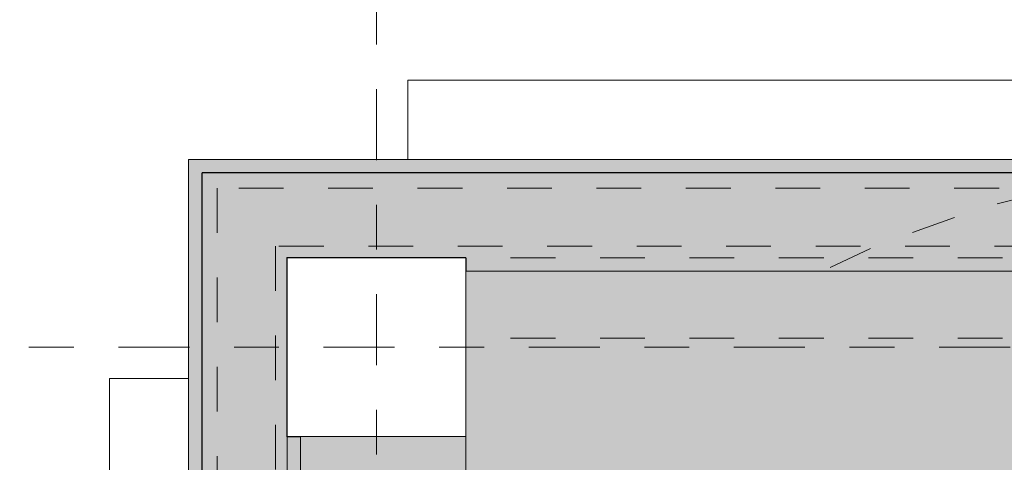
# Model space of a CAD drawing. Header units: metres. Extents: x -180 to 4, y -50 to 6.
# Tile 54 of 256: x -176.219 to -174.017, y -0.705 to 0.285. Entities that reach past the tile are written whole.
import ezdxf

# ---------------------------------------------------------------- set-up
doc = ezdxf.new("R2010")
doc.units = ezdxf.units.M
doc.header["$LTSCALE"] = 0.05
doc.header["$PDMODE"] = 1
doc.header["$PDSIZE"] = -2
for name, pattern in [('Linienart-1', [2.116328, 1.058164, -1.058164]), ('Linienart-20', [2.116531, 1.058062, -1.058469]), ('Linienart-53', [5.291531, 3.175, -1.058062, 0.352704, -0.705764]), ('VW-01 Strichlinie kurz', [1.999894, 0.999947, -0.999947])]:
    doc.linetypes.add(name, pattern=pattern)
doc.layers.get('0').update_dxf_attribs({"lineweight": 25})
for name, color, linetype, lineweight, true_color in [('30 -33 Aussenwände- 3 Aussenstützen', 7, 'Continuous', 50, 0x0000dd), ('30 -33 Aussenwände- 7 Fassade_ Elemente', 7, 'Continuous', 9, 0x00aacc), ('30 -35 Decken- 1 Konstruktion-Träger- Stahlbeton', 7, 'Continuous', 13, 0x33aa00), ('30 -36 Dächer- 1 Konstruktion', 7, 'Continuous', 35, 0x6666cc), ('30 -36 Dächer- 3 Dachbeläge', 7, 'Continuous', 15, 0x9999ff), ('70 -72 Beschriftung- 1 Beschriftung allgemein', 7, 'Continuous', 9, 0xff6633), ('70 -76 Bemaßung- 2 Allgemein', 7, 'Continuous', 5, 0x6666cc)]:
    doc.layers.add(name, color=color, linetype=linetype, lineweight=lineweight, true_color=true_color)
for name, color, linetype, lineweight in [('30 -36 Dächer- 9 Sonstiges zur KG360', 7, 'VW-01 Strichlinie kurz', 9), ('60- 61 allgemeine Ausstattung- 4 Terrassen', 7, 'Continuous', 9), ('70 -71 Achsen- 1 Gebäudeachsen', 7, 'Linienart-53', 18), ('Keine', 7, 'Continuous', 9)]:
    doc.layers.add(name, color=color, linetype=linetype, lineweight=lineweight)
doc.styles.add('Arial', font='arial.ttf')
doc.dimstyles.new('k+k 1_50', dxfattribs={"dimtxt": 0.100689, "dimasz": 0.05302, "dimexe": 0.05, "dimexo": 0.15, "dimgap": 0.01, "dimtad": 1, "dimdec": 3, "dimtxsty": 'Arial', "dimblk": 'VW_SLASH', "dimblk1": 'VW_SLASH', "dimblk2": 'VW_SLASH', "dimcen": 0, "dimdle": 0.05, "dimadec": 3, "dimazin": 0, "dimtfac": 0.75, "dimtdec": 3, "dimtix": 1, "dimtmove": 0, "dimatfit": 0, "dimldrblk": 'VW_SLASH-1', "dimfxl": 0.125, "dimfxlon": 1, "dimfrac": 2, "dimtolj": 1, "dimarcsym": 0})

# ---------------------------------------------------------------- blocks, each defined once
blk = doc.blocks.new('Gruppe-1048')
at = {"color": 255, "linetype": 'Continuous', "lineweight": 5, "transparency": 33554687}
blk.add_wipeout([(-175.811, -0.057), (-159.831, -0.057), (-159.831, -8.697), (-175.811, -8.697)], dxfattribs=at).dxf.layer = '30 -36 Dächer- 1 Konstruktion'
at = {"layer": '30 -36 Dächer- 1 Konstruktion', "color": 7, "linetype": 'Continuous', "lineweight": 5, "transparency": 33554687, "flags": 128}
blk.add_lwpolyline([(-175.811, -0.057), (-159.831, -0.057), (-159.831, -8.697), (-175.811, -8.697)], close=True, dxfattribs=at)
at = {"color": 255, "linetype": 'Continuous', "lineweight": 5, "transparency": 33554687}
blk.add_wipeout([(-175.811, -0.057), (-159.831, -0.057), (-159.831, -8.697), (-175.811, -8.697)], dxfattribs=at).dxf.layer = '30 -36 Dächer- 1 Konstruktion'
at = {"layer": '30 -36 Dächer- 1 Konstruktion', "color": 7, "linetype": 'Continuous', "lineweight": 5, "transparency": 33554687, "flags": 128}
blk.add_lwpolyline([(-175.811, -0.057), (-159.831, -0.057), (-159.831, -8.697), (-175.811, -8.697)], close=True, dxfattribs=at)
at = {"color": 255, "linetype": 'Continuous', "lineweight": 5, "transparency": 33554687}
blk.add_wipeout([(-175.811, -0.057), (-159.831, -0.057), (-159.831, -8.697), (-175.811, -8.697)], dxfattribs=at).dxf.layer = '30 -36 Dächer- 1 Konstruktion'
at = {"layer": '30 -36 Dächer- 1 Konstruktion', "color": 7, "linetype": 'Continuous', "lineweight": 5, "transparency": 33554687, "flags": 128}
blk.add_lwpolyline([(-175.811, -0.057), (-159.831, -0.057), (-159.831, -8.697), (-175.811, -8.697)], close=True, dxfattribs=at)
at = {"color": 255, "linetype": 'Continuous', "lineweight": 5, "transparency": 33554687}
blk.add_wipeout([(-175.811, -0.057), (-159.831, -0.057), (-159.831, -8.697), (-175.811, -8.697)], dxfattribs=at).dxf.layer = '30 -36 Dächer- 1 Konstruktion'
at = {"layer": '30 -36 Dächer- 1 Konstruktion', "color": 7, "linetype": 'Continuous', "lineweight": 5, "transparency": 33554687, "flags": 128}
blk.add_lwpolyline([(-175.811, -0.057), (-159.831, -0.057), (-159.831, -8.697), (-175.811, -8.697)], close=True, dxfattribs=at)
at = {"color": 255, "linetype": 'Continuous', "lineweight": 5, "transparency": 33554687}
blk.add_wipeout([(-175.811, -0.057), (-159.831, -0.057), (-159.831, -8.697), (-175.811, -8.697)], dxfattribs=at).dxf.layer = '30 -36 Dächer- 1 Konstruktion'
at = {"layer": '30 -36 Dächer- 1 Konstruktion', "color": 7, "linetype": 'Continuous', "lineweight": 5, "transparency": 33554687, "flags": 128}
blk.add_lwpolyline([(-175.811, -0.057), (-159.831, -0.057), (-159.831, -8.697), (-175.811, -8.697)], close=True, dxfattribs=at)
blk = doc.blocks.new('Gruppe-4161')
at = {"layer": '30 -33 Aussenwände- 3 Aussenstützen', "linetype": 'Continuous', "lineweight": 9, "transparency": 33554687}
for p, q in [((-175.421, -0.397), (-175.421, -0.497)), ((-175.471, -0.447), (-175.371, -0.447))]:
    blk.add_line(p, q, dxfattribs=at)
blk = doc.blocks.new('Gruppe-4162')
at = {"color": 255, "lineweight": 35, "transparency": 33554687}
blk.add_wipeout([(-175.221, -0.247), (-175.621, -0.247), (-175.621, -0.647), (-175.221, -0.647)], dxfattribs=at).dxf.layer = '30 -33 Aussenwände- 3 Aussenstützen'
at = {"layer": '30 -33 Aussenwände- 3 Aussenstützen', "lineweight": 35, "transparency": 33554687, "flags": 128}
blk.add_lwpolyline([(-175.221, -0.247), (-175.621, -0.247), (-175.621, -0.647), (-175.221, -0.647)], close=True, dxfattribs=at)
at = {"layer": '30 -33 Aussenwände- 3 Aussenstützen', "transparency": 33554687}
blk.add_blockref('Gruppe-4161', (0, 0), dxfattribs=at)
blk = doc.blocks.new('Gruppe-4163')
at = {"layer": '30 -33 Aussenwände- 3 Aussenstützen', "color": 7}
blk.add_blockref('Gruppe-4162', (0, 0), dxfattribs=at)
at = {"layer": '30 -33 Aussenwände- 3 Aussenstützen', "color": 0, "flags": 1}
for tag in ['IFC_UUID', 'instanceID']:
    blk.add_attdef(tag, (-175.621, -0.647), '', height=0.00018, dxfattribs=at)
blk = doc.blocks.new('Gruppe-4410')
at = {"layer": '30 -35 Decken- 1 Konstruktion-Träger- Stahlbeton', "color": 7, "linetype": 'Linienart-20', "lineweight": 13, "transparency": 33554687}
for p, q in [((-168.021, -0.247), (-175.221, -0.247)), ((-168.021, -0.427), (-175.221, -0.427))]:
    blk.add_line(p, q, dxfattribs=at)
at = {"layer": '30 -35 Decken- 1 Konstruktion-Träger- Stahlbeton', "color": 7, "linetype": 'Continuous', "lineweight": 35, "transparency": 33554687, "flags": 128}
blk.add_lwpolyline([(-175.221, -0.427), (-175.221, -0.247)], dxfattribs=at)
at = {"layer": '30 -35 Decken- 1 Konstruktion-Träger- Stahlbeton', "color": 0, "flags": 1}
for tag in ['IFC_UUID', 'instanceID']:
    blk.add_attdef(tag, (-175.221, -0.427), '', height=0.00018, dxfattribs=at)
blk = doc.blocks.new('Gruppe-4421')
at = {"layer": '30 -35 Decken- 1 Konstruktion-Träger- Stahlbeton', "color": 7, "linetype": 'Linienart-20', "lineweight": 13, "transparency": 33554687}
for p, q in [((-175.621, -0.647), (-175.621, -11.497)), ((-175.221, -0.647), (-175.221, -11.497))]:
    blk.add_line(p, q, dxfattribs=at)
at = {"layer": '30 -35 Decken- 1 Konstruktion-Träger- Stahlbeton', "color": 7, "linetype": 'Continuous', "lineweight": 35, "transparency": 33554687, "flags": 128}
blk.add_lwpolyline([(-175.221, -0.647), (-175.621, -0.647)], dxfattribs=at)
at = {"layer": '30 -35 Decken- 1 Konstruktion-Träger- Stahlbeton', "color": 0, "flags": 1}
for tag in ['IFC_UUID', 'instanceID']:
    blk.add_attdef(tag, (-175.621, -11.497), '', height=0.00018, dxfattribs=at)
blk = doc.blocks.new('_03-OG3_Tragwerk (2D)')
at = {"layer": '30 -36 Dächer- 1 Konstruktion', "flags": 128}
blk.add_lwpolyline([(-175.811, -0.057), (-159.831, -0.057), (-159.831, -8.697), (-175.811, -8.697)], close=True, dxfattribs=at)
at = {"layer": '30 -36 Dächer- 1 Konstruktion', "color": 7, "linetype": 'Continuous', "lineweight": 25, "transparency": 33554687}
for points in [[(-175.811, -0.057), (-175.811, -0.057), (-159.831, -0.057), (-159.831, -0.057), (-175.811, -0.057)], [(-175.811, -8.697), (-175.811, -8.697), (-175.811, -0.057), (-175.811, -0.057), (-175.811, -8.697)], [(-159.831, -8.697), (-159.831, -0.057), (-175.811, -0.057), (-175.811, -8.697), (-159.831, -8.697)], [(-175.811, -8.697), (-175.811, -0.057), (-159.831, -0.057), (-159.831, -8.697), (-175.811, -8.697)]]:
    blk.add_lwpolyline(points, dxfattribs=at)
at = {"layer": '30 -36 Dächer- 1 Konstruktion', "color": 7, "linetype": 'Continuous', "lineweight": 5, "transparency": 33554687}
for points in [[(-175.811, -0.057), (-175.811, -0.057), (-159.831, -0.057), (-159.831, -0.057), (-175.811, -0.057)], [(-175.811, -8.697), (-175.811, -8.697), (-175.811, -0.057), (-175.811, -0.057), (-175.811, -8.697)], [(-159.831, -8.697), (-159.831, -0.057), (-175.811, -0.057), (-175.811, -8.697), (-159.831, -8.697)], [(-175.811, -8.697), (-175.811, -0.057), (-159.831, -0.057), (-159.831, -8.697), (-175.811, -8.697)], [(-175.811, -0.057), (-175.811, -0.057), (-159.831, -0.057), (-159.831, -0.057), (-175.811, -0.057)], [(-175.811, -8.697), (-175.811, -8.697), (-175.811, -0.057), (-175.811, -0.057), (-175.811, -8.697)], [(-159.831, -8.697), (-159.831, -0.057), (-175.811, -0.057), (-175.811, -8.697), (-159.831, -8.697)], [(-175.811, -8.697), (-175.811, -0.057), (-159.831, -0.057), (-159.831, -8.697), (-175.811, -8.697)], [(-175.811, -0.057), (-175.811, -0.057), (-159.831, -0.057), (-159.831, -0.057), (-175.811, -0.057)], [(-175.811, -8.697), (-175.811, -8.697), (-175.811, -0.057), (-175.811, -0.057), (-175.811, -8.697)], [(-159.831, -8.697), (-159.831, -0.057), (-175.811, -0.057), (-175.811, -8.697), (-159.831, -8.697)], [(-175.811, -8.697), (-175.811, -0.057), (-159.831, -0.057), (-159.831, -8.697), (-175.811, -8.697)]]:
    blk.add_lwpolyline(points, dxfattribs=at)
at = {"layer": '30 -36 Dächer- 1 Konstruktion', "color": 7, "linetype": 'Continuous', "lineweight": 13, "transparency": 33554687}
for points in [[(-175.811, -0.057), (-175.811, -0.057), (-159.831, -0.057), (-159.831, -0.057), (-175.811, -0.057)], [(-175.811, -8.697), (-175.811, -8.697), (-175.811, -0.057), (-175.811, -0.057), (-175.811, -8.697)], [(-159.831, -8.697), (-159.831, -0.057), (-175.811, -0.057), (-175.811, -8.697), (-159.831, -8.697)], [(-175.811, -8.697), (-175.811, -0.057), (-159.831, -0.057), (-159.831, -8.697), (-175.811, -8.697)]]:
    blk.add_lwpolyline(points, dxfattribs=at)
at = {"layer": '30 -35 Decken- 1 Konstruktion-Träger- Stahlbeton', "color": 7}
blk.add_blockref('Gruppe-1048', (0, 0), dxfattribs=at)
at = {"layer": '30 -33 Aussenwände- 3 Aussenstützen'}
blk.add_blockref('Gruppe-4163', (0, 0), dxfattribs=at)
at = {"layer": '30 -35 Decken- 1 Konstruktion-Träger- Stahlbeton'}
for name in ['Gruppe-4410', 'Gruppe-4421']:
    blk.add_blockref(name, (0, 0), dxfattribs=at)
blk = doc.blocks.new('Gruppe-8880')
at = {"layer": '30 -36 Dächer- 9 Sonstiges zur KG360', "color": 9, "lineweight": 5, "true_color": 0xbababa, "flags": 128}
blk.add_lwpolyline([(-173.341, -0.027), (-173.096, -0.0391), (-172.8533, -0.0751), (-172.6153, -0.1347), (-172.3843, -0.2173), (-172.1625, -0.3222), (-171.9521, -0.4484), (-171.755, -0.5945), (-171.5732, -0.7593), (-171.4085, -0.9411), (-171.2623, -1.1381), (-171.1362, -1.3486), (-171.0313, -1.5703), (-170.9486, -1.8013), (-170.889, -2.0393), (-170.853, -2.282), (-170.841, -2.527), (-170.853, -2.7721), (-170.889, -3.0148), (-170.9486, -3.2528), (-171.0313, -3.4838), (-171.1362, -3.7055), (-171.2623, -3.916), (-171.4085, -4.113), (-171.5732, -4.2948), (-171.755, -4.4596), (-171.9521, -4.6057), (-172.1625, -4.7318), (-172.3843, -4.8367), (-172.6153, -4.9194), (-172.8533, -4.979), (-173.096, -5.015), (-173.341, -5.027), (-173.586, -5.015), (-173.8287, -4.979), (-174.0667, -4.9194), (-174.2977, -4.8367), (-174.5195, -4.7318), (-174.7299, -4.6057), (-174.927, -4.4596), (-175.1088, -4.2948), (-175.2735, -4.113), (-175.4197, -3.916), (-175.5458, -3.7055), (-175.6507, -3.4838), (-175.7334, -3.2528), (-175.793, -3.0148), (-175.829, -2.7721), (-175.841, -2.527), (-175.829, -2.282), (-175.793, -2.0393), (-175.7334, -1.8013), (-175.6507, -1.5703), (-175.5458, -1.3486), (-175.4197, -1.1381), (-175.2735, -0.9411), (-175.1088, -0.7593), (-174.927, -0.5945), (-174.7299, -0.4484), (-174.5195, -0.3222), (-174.2977, -0.2173), (-174.0667, -0.1347), (-173.8287, -0.0751), (-173.586, -0.0391)], close=True, dxfattribs=at)
blk = doc.blocks.new('Gruppe-8923')
at = {"color": 255}
for points in [[(-175.351, 0.15), (-167.891, 0.15), (-167.891, -0.027), (-175.351, -0.027)], [(-176.018, -0.517), (-175.841, -0.517), (-175.841, -8.627), (-176.018, -8.627)]]:
    blk.add_wipeout(points, dxfattribs=at).dxf.layer = '30 -33 Aussenwände- 7 Fassade_ Elemente'
at = {"layer": '30 -33 Aussenwände- 7 Fassade_ Elemente', "flags": 128}
for points in [[(-175.351, 0.15), (-167.891, 0.15), (-167.891, -0.027), (-175.351, -0.027)], [(-176.018, -0.517), (-175.841, -0.517), (-175.841, -8.627), (-176.018, -8.627)]]:
    blk.add_lwpolyline(points, close=True, dxfattribs=at)
at = {"layer": 'Keine', "color": 7}
blk.add_blockref('Gruppe-8880', (0, 0), dxfattribs=at)
at = {"color": 255, "lineweight": 9}
blk.add_wipeout([(-167.8062, -0.277), (-167.8062, -0.732), (-175.136, -0.732), (-175.136, -11.412), (-167.8062, -11.412), (-167.8062, -11.867), (-175.591, -11.867), (-175.591, -0.277)], dxfattribs=at).dxf.layer = '30 -36 Dächer- 3 Dachbeläge'
at = {"layer": '30 -36 Dächer- 3 Dachbeläge', "linetype": 'Continuous', "lineweight": 0, "transparency": 33554687}
h = blk.add_hatch(color=254, dxfattribs=at)
h.paths.add_polyline_path([(-175.841, -12.117), (-159.801, -12.117), (-159.801, -0.027), (-175.841, -0.027)])
h.paths.add_polyline_path([(-160.051, -0.277), (-160.051, -11.867), (-175.591, -11.867), (-175.591, -0.277)])
at = {"layer": '30 -36 Dächer- 3 Dachbeläge', "linetype": 'Continuous', "lineweight": 9}
h = blk.add_hatch(dxfattribs=at)
h.set_pattern_fill('{914A209A-ED12-11EE-87B6-5CE', style=0, pattern_type=2)
h.set_pattern_definition([(-22, (-159.863306, -7.597042), (-0.018555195, 0.04226461), [0.000625, -0.061875]), (14, (-159.855057, -7.619718), (-0.03711039, -0.027832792), [0.000625, -0.030625]), (-3.77456, (-159.91382, -7.63415), (-0.01958604, 0.06597403), [0.00028186, -0.09367194]), (-68, (-159.74373, -7.57024), (0.1926424, 0.04408), [0.0002813, -0.0934688]), (96, (-159.87774, -7.661983), (-0.03610527, -0.06319548), [0.0005625, -0.0931875]), (132, (-159.849908, -7.63828), (0.04020292, 0.004123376), [0.0003125, -0.0621875]), (-17, (-159.88186, -7.62178), (0.0930531, 0.02892868), [0.000625, -0.061875]), (-145, (-159.876705, -7.616625), (0.06266964, -0.04009224), [0.000625, -0.061875]), (-137, (-159.89114, -7.613533), (0.0494443, -0.02123569), [0.000625, -0.061875])])
h.paths.add_polyline_path([(-160.051, -0.277), (-175.591, -0.277), (-175.591, -11.867), (-160.051, -11.867)])
h.paths.add_polyline_path([(-175.136, -0.732), (-160.506, -0.732), (-160.506, -11.412), (-175.136, -11.412)])
at = {"layer": '30 -33 Aussenwände- 7 Fassade_ Elemente', "linetype": 'Linienart-1', "flags": 128}
blk.add_lwpolyline([(-175.811, -0.057), (-159.831, -0.057), (-159.831, -12.087), (-175.811, -12.087)], close=True, dxfattribs=at)
at = {"layer": '30 -36 Dächer- 3 Dachbeläge', "flags": 128}
for points in [[(-175.841, -12.117), (-159.801, -12.117), (-159.801, -0.027), (-175.841, -0.027)], [(-160.051, -0.277), (-160.051, -11.867), (-175.591, -11.867), (-175.591, -0.277)]]:
    blk.add_lwpolyline(points, close=True, dxfattribs=at)
at = {"layer": '30 -36 Dächer- 3 Dachbeläge', "lineweight": 9, "flags": 128}
blk.add_lwpolyline([(-160.051, -0.277), (-175.591, -0.277), (-175.591, -11.867), (-160.051, -11.867)], close=True, dxfattribs=at)
blk = doc.blocks.new('_OG3_2D (2D)')
at = {"layer": '30 -33 Aussenwände- 7 Fassade_ Elemente', "flags": 128}
blk.add_lwpolyline([(-175.81099996, -0.05704198), (-159.83099996, -0.05704198), (-159.83099996, -12.08704198), (-175.81099996, -12.08704198)], close=True, dxfattribs=at)
at = {"layer": '70 -72 Beschriftung- 1 Beschriftung allgemein', "color": 7}
blk.add_blockref('Gruppe-8923', (0, 0), dxfattribs=at)
blk = doc.blocks.new('VW_SLASH')
at = {"color": 0, "linetype": 'ByBlock', "lineweight": -2, "transparency": 16777216}
blk.add_line((0.943, 0), (-1, 0), dxfattribs=at)
at = {"color": 0, "lineweight": 20, "transparency": 16777216, "flags": 128}
blk.add_lwpolyline([(0.5, 0.5), (-0.5, -0.5)], dxfattribs=at)
blk = doc.blocks.new('*D11002')
at = {"layer": '70 -76 Bemaßung- 2 Allgemein', "color": 0, "lineweight": -2}
for p, q in [((-175.421, 2.55), (-175.421, 2.45)), ((-176.018, 2.275), (-176.018, 2.45)), ((-175.474, 2.4), (-175.965, 2.4))]:
    blk.add_line(p, q, dxfattribs=at)
at = {"layer": 'Defpoints', "color": 0}
for p in [(-176.018, 2.4), (-175.421, 2.4), (-176.018, -0.497)]:
    blk.add_point(p, dxfattribs=at)
at = {"layer": '70 -76 Bemaßung- 2 Allgemein', "color": 0, "lineweight": -2, "xscale": 0.05302001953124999, "yscale": 0.05302001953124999, "zscale": 0.05302001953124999, "rotation": 180}
blk.add_blockref('VW_SLASH', (-176.018, 2.4), dxfattribs=at)
at = {"layer": '70 -76 Bemaßung- 2 Allgemein', "color": 0, "lineweight": -2, "xscale": 0.05302001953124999, "yscale": 0.05302001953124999, "zscale": 0.05302001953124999}
blk.add_blockref('VW_SLASH', (-175.421, 2.4), dxfattribs=at)
at = {"layer": '70 -76 Bemaßung- 2 Allgemein', "color": 0, "insert": (-175.7195, 2.4773), "char_height": 0.100689, "attachment_point": 5, "style": 'Arial'}
blk.add_mtext('\\A1;59\\S7^ ;', dxfattribs=at)
blk = doc.blocks.new('VW_SLASH-1')
at = {"color": 0, "linetype": 'ByBlock', "lineweight": -2, "transparency": 16777216}
blk.add_line((0.943, 0), (-1, 0), dxfattribs=at)
at = {"color": 0, "lineweight": 5, "transparency": 16777216, "flags": 128}
blk.add_lwpolyline([(0.5, 0.5), (-0.5, -0.5)], dxfattribs=at)
blk = doc.blocks.new('*D11038')
at = {"layer": '70 -76 Bemaßung- 2 Allgemein', "color": 0, "lineweight": -2}
for p, q in [((-178.143, 0.15), (-178.318, 0.15)), ((-178.268, -0.394), (-178.268, 0.0969)), ((-178.143, -0.447), (-178.318, -0.447))]:
    blk.add_line(p, q, dxfattribs=at)
at = {"layer": 'Defpoints', "color": 0}
for p in [(-178.268, 0.15), (-175.371, 0.15), (-177.768, -0.447)]:
    blk.add_point(p, dxfattribs=at)
at = {"layer": '70 -76 Bemaßung- 2 Allgemein', "color": 0, "lineweight": -2, "xscale": 0.05302001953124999, "yscale": 0.05302001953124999, "zscale": 0.05302001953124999}
for p, rotation in [((-178.268, 0.15), 90), ((-178.268, -0.447), 270)]:
    blk.add_blockref('VW_SLASH', p, dxfattribs=dict(at, rotation=rotation))
at = {"layer": '70 -76 Bemaßung- 2 Allgemein', "color": 0, "insert": (-178.3453, -0.1485), "char_height": 0.100689, "attachment_point": 5, "rotation": 90, "style": 'Arial'}
blk.add_mtext('\\A1;59\\S7^ ;', dxfattribs=at)
blk = doc.blocks.new('*D11047')
at = {"layer": '70 -76 Bemaßung- 2 Allgemein', "color": 0, "lineweight": -2}
for p, q in [((-176.018, 1.775), (-176.018, 1.95)), ((-175.811, 1.775), (-175.811, 1.95)), ((-176.071, 1.9), (-176.124, 1.9)), ((-175.811, 1.9), (-176.018, 1.9)), ((-175.758, 1.9), (-175.705, 1.9))]:
    blk.add_line(p, q, dxfattribs=at)
at = {"layer": 'Defpoints', "color": 0}
for p in [(-176.018, 1.9), (-175.811, -0.057), (-176.018, -0.497)]:
    blk.add_point(p, dxfattribs=at)
at = {"layer": '70 -76 Bemaßung- 2 Allgemein', "color": 0, "lineweight": -2, "xscale": 0.05302001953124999, "yscale": 0.05302001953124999, "zscale": 0.05302001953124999}
blk.add_blockref('VW_SLASH', (-176.018, 1.9), dxfattribs=at)
at = {"layer": '70 -76 Bemaßung- 2 Allgemein', "color": 0, "lineweight": -2, "xscale": 0.05302001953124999, "yscale": 0.05302001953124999, "zscale": 0.05302001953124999, "rotation": 180}
blk.add_blockref('VW_SLASH', (-175.811, 1.9), dxfattribs=at)
at = {"layer": '70 -76 Bemaßung- 2 Allgemein', "color": 0, "insert": (-175.9145, 2.0323), "char_height": 0.100689, "attachment_point": 5, "style": 'Arial'}
blk.add_mtext('\\A1;20\\S7^ ;', dxfattribs=at)
blk = doc.blocks.new('*D11048')
at = {"layer": '70 -76 Bemaßung- 2 Allgemein', "color": 0, "lineweight": -2}
for p, q in [((-175.811, 1.775), (-175.811, 1.95)), ((-175.621, 1.775), (-175.621, 1.95)), ((-175.674, 1.9), (-175.758, 1.9))]:
    blk.add_line(p, q, dxfattribs=at)
at = {"layer": 'Defpoints', "color": 0}
for p in [(-175.811, 1.9), (-175.811, -0.057), (-175.621, -0.247)]:
    blk.add_point(p, dxfattribs=at)
at = {"layer": '70 -76 Bemaßung- 2 Allgemein', "color": 0, "lineweight": -2, "xscale": 0.05302001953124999, "yscale": 0.05302001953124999, "zscale": 0.05302001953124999, "rotation": 180}
blk.add_blockref('VW_SLASH', (-175.811, 1.9), dxfattribs=at)
at = {"layer": '70 -76 Bemaßung- 2 Allgemein', "color": 0, "lineweight": -2, "xscale": 0.05302001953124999, "yscale": 0.05302001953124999, "zscale": 0.05302001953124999}
blk.add_blockref('VW_SLASH', (-175.621, 1.9), dxfattribs=at)
at = {"layer": '70 -76 Bemaßung- 2 Allgemein', "color": 0, "insert": (-175.716, 1.9614), "char_height": 0.10069, "attachment_point": 5, "style": 'Arial'}
blk.add_mtext('\\A1;19', dxfattribs=at)
blk = doc.blocks.new('*D11049')
at = {"layer": '70 -76 Bemaßung- 2 Allgemein', "color": 0, "lineweight": -2}
for p, q in [((-175.421, 2.05), (-175.421, 1.95)), ((-175.621, 1.775), (-175.621, 1.95)), ((-175.474, 1.9), (-175.568, 1.9))]:
    blk.add_line(p, q, dxfattribs=at)
at = {"layer": 'Defpoints', "color": 0}
for p in [(-175.621, 1.9), (-175.421, 1.9), (-175.621, -0.247)]:
    blk.add_point(p, dxfattribs=at)
at = {"layer": '70 -76 Bemaßung- 2 Allgemein', "color": 0, "lineweight": -2, "xscale": 0.05302001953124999, "yscale": 0.05302001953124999, "zscale": 0.05302001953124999, "rotation": 180}
blk.add_blockref('VW_SLASH', (-175.621, 1.9), dxfattribs=at)
at = {"layer": '70 -76 Bemaßung- 2 Allgemein', "color": 0, "lineweight": -2, "xscale": 0.05302001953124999, "yscale": 0.05302001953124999, "zscale": 0.05302001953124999}
blk.add_blockref('VW_SLASH', (-175.421, 1.9), dxfattribs=at)
at = {"layer": '70 -76 Bemaßung- 2 Allgemein', "color": 0, "insert": (-175.521, 1.9614), "char_height": 0.10069, "attachment_point": 5, "style": 'Arial'}
blk.add_mtext('\\A1;20', dxfattribs=at)
blk = doc.blocks.new('*D11050')
at = {"layer": '70 -76 Bemaßung- 2 Allgemein', "color": 0, "lineweight": -2}
for p, q in [((-175.421, 2.05), (-175.421, 1.95)), ((-175.221, 1.775), (-175.221, 1.95)), ((-175.274, 1.9), (-175.368, 1.9))]:
    blk.add_line(p, q, dxfattribs=at)
at = {"layer": 'Defpoints', "color": 0}
for p in [(-175.421, 1.9), (-175.421, 1.9), (-175.221, -0.247)]:
    blk.add_point(p, dxfattribs=at)
at = {"layer": '70 -76 Bemaßung- 2 Allgemein', "color": 0, "lineweight": -2, "xscale": 0.05302001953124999, "yscale": 0.05302001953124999, "zscale": 0.05302001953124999, "rotation": 180}
blk.add_blockref('VW_SLASH', (-175.421, 1.9), dxfattribs=at)
at = {"layer": '70 -76 Bemaßung- 2 Allgemein', "color": 0, "lineweight": -2, "xscale": 0.05302001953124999, "yscale": 0.05302001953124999, "zscale": 0.05302001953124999}
blk.add_blockref('VW_SLASH', (-175.221, 1.9), dxfattribs=at)
at = {"layer": '70 -76 Bemaßung- 2 Allgemein', "color": 0, "insert": (-175.321, 1.9614), "char_height": 0.10069, "attachment_point": 5, "style": 'Arial'}
blk.add_mtext('\\A1;20', dxfattribs=at)
blk = doc.blocks.new('*D11051')
at = {"layer": '70 -76 Bemaßung- 2 Allgemein', "color": 0, "lineweight": -2}
for p, q in [((-175.221, 1.775), (-175.221, 1.95)), ((-168.021, 1.775), (-168.021, 1.95)), ((-168.074, 1.9), (-175.168, 1.9))]:
    blk.add_line(p, q, dxfattribs=at)
at = {"layer": 'Defpoints', "color": 0}
for p in [(-175.221, 1.9), (-175.221, -0.247), (-168.021, -0.247)]:
    blk.add_point(p, dxfattribs=at)
at = {"layer": '70 -76 Bemaßung- 2 Allgemein', "color": 0, "lineweight": -2, "xscale": 0.05302001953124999, "yscale": 0.05302001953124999, "zscale": 0.05302001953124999, "rotation": 180}
blk.add_blockref('VW_SLASH', (-175.221, 1.9), dxfattribs=at)
at = {"layer": '70 -76 Bemaßung- 2 Allgemein', "color": 0, "lineweight": -2, "xscale": 0.05302001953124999, "yscale": 0.05302001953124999, "zscale": 0.05302001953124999}
blk.add_blockref('VW_SLASH', (-168.021, 1.9), dxfattribs=at)
at = {"layer": '70 -76 Bemaßung- 2 Allgemein', "color": 0, "insert": (-171.621, 1.9704), "char_height": 0.10069, "attachment_point": 5, "style": 'Arial'}
blk.add_mtext('\\A1;7,20', dxfattribs=at)
blk = doc.blocks.new('*D11324')
at = {"layer": '70 -76 Bemaßung- 2 Allgemein', "color": 0, "lineweight": -2}
for p, q in [((-177.768, 0.203), (-177.768, 0.256)), ((-177.643, 0.15), (-177.818, 0.15)), ((-177.768, -0.057), (-177.768, 0.15)), ((-177.643, -0.057), (-177.818, -0.057)), ((-177.768, -0.1101), (-177.768, -0.1631))]:
    blk.add_line(p, q, dxfattribs=at)
at = {"layer": 'Defpoints', "color": 0}
for p in [(-177.768, 0.15), (-176.018, 0.15), (-175.811, -0.057)]:
    blk.add_point(p, dxfattribs=at)
at = {"layer": '70 -76 Bemaßung- 2 Allgemein', "color": 0, "lineweight": -2, "xscale": 0.05302001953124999, "yscale": 0.05302001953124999, "zscale": 0.05302001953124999}
for p, rotation in [((-177.768, 0.15), 270), ((-177.768, -0.057), 90)]:
    blk.add_blockref('VW_SLASH', p, dxfattribs=dict(at, rotation=rotation))
at = {"layer": '70 -76 Bemaßung- 2 Allgemein', "color": 0, "insert": (-178.035, 0.0465), "char_height": 0.100689, "attachment_point": 5, "rotation": 90, "style": 'Arial'}
blk.add_mtext('\\A1;20\\S7^ ;', dxfattribs=at)
blk = doc.blocks.new('*D11325')
at = {"layer": '70 -76 Bemaßung- 2 Allgemein', "color": 0, "lineweight": -2}
for p, q in [((-177.643, -0.057), (-177.818, -0.057)), ((-177.768, -0.194), (-177.768, -0.1101)), ((-177.643, -0.247), (-177.818, -0.247))]:
    blk.add_line(p, q, dxfattribs=at)
at = {"layer": 'Defpoints', "color": 0}
for p in [(-177.768, -0.057), (-175.811, -0.057), (-175.621, -0.247)]:
    blk.add_point(p, dxfattribs=at)
at = {"layer": '70 -76 Bemaßung- 2 Allgemein', "color": 0, "lineweight": -2, "xscale": 0.05302001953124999, "yscale": 0.05302001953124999, "zscale": 0.05302001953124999}
for p, rotation in [((-177.768, -0.057), 90), ((-177.768, -0.247), 270)]:
    blk.add_blockref('VW_SLASH', p, dxfattribs=dict(at, rotation=rotation))
at = {"layer": '70 -76 Bemaßung- 2 Allgemein', "color": 0, "insert": (-177.8294, -0.152), "char_height": 0.10069, "attachment_point": 5, "rotation": 90, "style": 'Arial'}
blk.add_mtext('\\A1;19', dxfattribs=at)
blk = doc.blocks.new('*D11326')
at = {"layer": '70 -76 Bemaßung- 2 Allgemein', "color": 0, "lineweight": -2}
for p, q in [((-177.643, -0.247), (-177.818, -0.247)), ((-177.768, -0.394), (-177.768, -0.3001)), ((-177.643, -0.447), (-177.818, -0.447))]:
    blk.add_line(p, q, dxfattribs=at)
at = {"layer": 'Defpoints', "color": 0}
for p in [(-177.768, -0.247), (-175.621, -0.247), (-177.268, -0.447)]:
    blk.add_point(p, dxfattribs=at)
at = {"layer": '70 -76 Bemaßung- 2 Allgemein', "color": 0, "lineweight": -2, "xscale": 0.05302001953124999, "yscale": 0.05302001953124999, "zscale": 0.05302001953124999}
for p, rotation in [((-177.768, -0.247), 90), ((-177.768, -0.447), 270)]:
    blk.add_blockref('VW_SLASH', p, dxfattribs=dict(at, rotation=rotation))
at = {"layer": '70 -76 Bemaßung- 2 Allgemein', "color": 0, "insert": (-177.8294, -0.347), "char_height": 0.10069, "attachment_point": 5, "rotation": 90, "style": 'Arial'}
blk.add_mtext('\\A1;20', dxfattribs=at)
blk = doc.blocks.new('*D11327')
at = {"layer": '70 -76 Bemaßung- 2 Allgemein', "color": 0, "lineweight": -2}
for p, q in [((-177.643, -0.447), (-177.818, -0.447)), ((-177.768, -0.594), (-177.768, -0.5001)), ((-177.643, -0.647), (-177.818, -0.647))]:
    blk.add_line(p, q, dxfattribs=at)
at = {"layer": 'Defpoints', "color": 0}
for p in [(-177.768, -0.447), (-177.268, -0.447), (-175.621, -0.647)]:
    blk.add_point(p, dxfattribs=at)
at = {"layer": '70 -76 Bemaßung- 2 Allgemein', "color": 0, "lineweight": -2, "xscale": 0.05302001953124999, "yscale": 0.05302001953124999, "zscale": 0.05302001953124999}
for p, rotation in [((-177.768, -0.447), 90), ((-177.768, -0.647), 270)]:
    blk.add_blockref('VW_SLASH', p, dxfattribs=dict(at, rotation=rotation))
at = {"layer": '70 -76 Bemaßung- 2 Allgemein', "color": 0, "insert": (-177.8294, -0.547), "char_height": 0.10069, "attachment_point": 5, "rotation": 90, "style": 'Arial'}
blk.add_mtext('\\A1;20', dxfattribs=at)
blk = doc.blocks.new('*D11328')
at = {"layer": '70 -76 Bemaßung- 2 Allgemein', "color": 0, "lineweight": -2}
for p, q in [((-177.643, -0.647), (-177.818, -0.647)), ((-177.768, -8.594), (-177.768, -0.7001)), ((-177.643, -8.647), (-177.818, -8.647))]:
    blk.add_line(p, q, dxfattribs=at)
at = {"layer": 'Defpoints', "color": 0}
for p in [(-177.768, -0.647), (-175.621, -0.647), (-176.018, -8.647)]:
    blk.add_point(p, dxfattribs=at)
at = {"layer": '70 -76 Bemaßung- 2 Allgemein', "color": 0, "lineweight": -2, "xscale": 0.05302001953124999, "yscale": 0.05302001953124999, "zscale": 0.05302001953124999}
for p, rotation in [((-177.768, -0.647), 90), ((-177.768, -8.647), 270)]:
    blk.add_blockref('VW_SLASH', p, dxfattribs=dict(at, rotation=rotation))
at = {"layer": '70 -76 Bemaßung- 2 Allgemein', "color": 0, "insert": (-177.8385, -4.647), "char_height": 0.10069, "attachment_point": 5, "rotation": 90, "style": 'Arial'}
blk.add_mtext('\\A1;8,00', dxfattribs=at)
blk = doc.blocks.new('*D11352')
at = {"layer": '70 -76 Bemaßung- 2 Allgemein', "color": 0, "lineweight": -2}
for p, q in [((-175.421, 1.55), (-175.421, 1.45)), ((-175.621, 1.275), (-175.621, 1.45)), ((-175.474, 1.4), (-175.568, 1.4))]:
    blk.add_line(p, q, dxfattribs=at)
at = {"layer": 'Defpoints', "color": 0}
for p in [(-175.621, 1.4), (-175.421, 1.4), (-175.621, -0.647)]:
    blk.add_point(p, dxfattribs=at)
at = {"layer": '70 -76 Bemaßung- 2 Allgemein', "color": 0, "lineweight": -2, "xscale": 0.05302001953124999, "yscale": 0.05302001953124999, "zscale": 0.05302001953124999, "rotation": 180}
blk.add_blockref('VW_SLASH', (-175.621, 1.4), dxfattribs=at)
at = {"layer": '70 -76 Bemaßung- 2 Allgemein', "color": 0, "lineweight": -2, "xscale": 0.05302001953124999, "yscale": 0.05302001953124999, "zscale": 0.05302001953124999}
blk.add_blockref('VW_SLASH', (-175.421, 1.4), dxfattribs=at)
at = {"layer": '70 -76 Bemaßung- 2 Allgemein', "color": 0, "insert": (-175.521, 1.4614), "char_height": 0.10069, "attachment_point": 5, "style": 'Arial'}
blk.add_mtext('\\A1;20', dxfattribs=at)
blk = doc.blocks.new('*D11353')
at = {"layer": '70 -76 Bemaßung- 2 Allgemein', "color": 0, "lineweight": -2}
for p, q in [((-175.421, 1.55), (-175.421, 1.45)), ((-175.221, 1.275), (-175.221, 1.45)), ((-175.274, 1.4), (-175.368, 1.4))]:
    blk.add_line(p, q, dxfattribs=at)
at = {"layer": 'Defpoints', "color": 0}
for p in [(-175.421, 1.4), (-175.421, 1.4), (-175.221, -0.647)]:
    blk.add_point(p, dxfattribs=at)
at = {"layer": '70 -76 Bemaßung- 2 Allgemein', "color": 0, "lineweight": -2, "xscale": 0.05302001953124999, "yscale": 0.05302001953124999, "zscale": 0.05302001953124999, "rotation": 180}
blk.add_blockref('VW_SLASH', (-175.421, 1.4), dxfattribs=at)
at = {"layer": '70 -76 Bemaßung- 2 Allgemein', "color": 0, "lineweight": -2, "xscale": 0.05302001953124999, "yscale": 0.05302001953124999, "zscale": 0.05302001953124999}
blk.add_blockref('VW_SLASH', (-175.221, 1.4), dxfattribs=at)
at = {"layer": '70 -76 Bemaßung- 2 Allgemein', "color": 0, "insert": (-175.321, 1.4614), "char_height": 0.10069, "attachment_point": 5, "style": 'Arial'}
blk.add_mtext('\\A1;20', dxfattribs=at)
blk = doc.blocks.new('*D11354')
at = {"layer": '70 -76 Bemaßung- 2 Allgemein', "color": 0, "lineweight": -2}
for p, q in [((-175.221, 1.275), (-175.221, 1.45)), ((-168.021, 1.275), (-168.021, 1.45)), ((-168.074, 1.4), (-175.168, 1.4))]:
    blk.add_line(p, q, dxfattribs=at)
at = {"layer": 'Defpoints', "color": 0}
for p in [(-175.221, 1.4), (-175.221, -0.647), (-168.021, -0.647)]:
    blk.add_point(p, dxfattribs=at)
at = {"layer": '70 -76 Bemaßung- 2 Allgemein', "color": 0, "lineweight": -2, "xscale": 0.05302001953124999, "yscale": 0.05302001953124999, "zscale": 0.05302001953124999, "rotation": 180}
blk.add_blockref('VW_SLASH', (-175.221, 1.4), dxfattribs=at)
at = {"layer": '70 -76 Bemaßung- 2 Allgemein', "color": 0, "lineweight": -2, "xscale": 0.05302001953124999, "yscale": 0.05302001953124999, "zscale": 0.05302001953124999}
blk.add_blockref('VW_SLASH', (-168.021, 1.4), dxfattribs=at)
at = {"layer": '70 -76 Bemaßung- 2 Allgemein', "color": 0, "insert": (-171.621, 1.4704), "char_height": 0.10069, "attachment_point": 5, "style": 'Arial'}
blk.add_mtext('\\A1;7,20', dxfattribs=at)
blk = doc.blocks.new('_Achsen (3D)')
at = {"layer": '70 -71 Achsen- 1 Gebäudeachsen', "transparency": 33554687}
for p, q in [((-175.421, 3.8), (-175.421, -46.172)), ((-179.668, -0.447), (3.826, -0.447))]:
    blk.add_line(p, q, dxfattribs=at)
blk = doc.blocks.new('Gruppe-9721')
at = {"layer": '70 -76 Bemaßung- 2 Allgemein'}
dim = blk.add_linear_dim(base=(-176.01799996, 2.39995802), p1=(-175.42099996, 2.39995802), p2=(-176.01799996, -0.49704198), text='59\\S7^ ;', dimstyle='k+k 1_50', override={"dimtxt": 0.100689, "dimgap": 0.01, "dimdec": 8, "dimpost": '<>', "dimtxsty": 'Arial', "dimtmove": 2}, dxfattribs=at)
dim.commit()
dim.dimension.update_dxf_attribs({"geometry": '*D11002', "text_midpoint": (-175.71949996, 2.47728517)})
blk = doc.blocks.new('Gruppe-9724')
at = {"layer": '70 -76 Bemaßung- 2 Allgemein'}
dim = blk.add_linear_dim(base=(-178.26799996, 0.14995802), p1=(-177.76799996, -0.44704198), p2=(-175.37099996, 0.14995802), angle=270, text='59\\S7^ ;', dimstyle='k+k 1_50', override={"dimtxt": 0.100689, "dimgap": 0.01, "dimdec": 8, "dimpost": '<>', "dimtxsty": 'Arial', "dimtmove": 2}, dxfattribs=at)
dim.commit()
dim.dimension.update_dxf_attribs({"geometry": '*D11038', "text_midpoint": (-178.34532711, -0.14854198)})
blk = doc.blocks.new('Gruppe-9725')
at = {"layer": '70 -76 Bemaßung- 2 Allgemein'}
for base, p1, p2, text, override, picture, middle in [((-176.01799996, 1.89995802), (-175.81099996, -0.05704198), (-176.01799996, -0.49704198), '20\\S7^ ;', {"dimtxt": 0.100689, "dimgap": 0.01, "dimdec": 8, "dimpost": '<>', "dimtxsty": 'Arial', "dimtix": 0, "dimtmove": 2}, '*D11047', (-175.91449996, 2.03228517)), ((-175.62099996, 1.89995802), (-175.42099996, 1.89995802), (-175.62099996, -0.24704198), '20', {"dimtxt": 0.100689, "dimgap": 0.01, "dimdec": 8, "dimpost": '<>', "dimtxsty": 'Arial', "dimtmove": 2}, '*D11049', (-175.52099996, 1.96135958)), ((-175.42099996, 1.89995802), (-175.22099996, -0.24704198), (-175.42099996, 1.89995802), '20', {"dimtxt": 0.100689, "dimgap": 0.01, "dimdec": 8, "dimpost": '<>', "dimtxsty": 'Arial', "dimtmove": 2}, '*D11050', (-175.32099996, 1.96135958)), ((-175.81099996, 1.89995802), (-175.62099996, -0.24704198), (-175.81099996, -0.05704198), '19', {"dimtxt": 0.100689, "dimgap": 0.01, "dimdec": 8, "dimpost": '<>', "dimtxsty": 'Arial', "dimtmove": 2}, '*D11048', (-175.71599996, 1.96135958)), ((-175.22099996, 1.89995802), (-168.02099996, -0.24704198), (-175.22099996, -0.24704198), '7,20', {"dimtxt": 0.100689, "dimgap": 0.01, "dimdec": 8, "dimpost": '<>', "dimtxsty": 'Arial', "dimtmove": 2}, '*D11051', (-171.62099996, 1.97042156))]:
    dim = blk.add_linear_dim(base=base, p1=p1, p2=p2, text=text, dimstyle='k+k 1_50', override=override, dxfattribs=at)
    dim.commit()
    dim.dimension.update_dxf_attribs({"geometry": picture, "text_midpoint": middle})
blk = doc.blocks.new('Gruppe-9728')
at = {"layer": '70 -76 Bemaßung- 2 Allgemein'}
for base, p1, p2, text, override, picture, middle in [((-177.76799996, 0.14995802), (-175.81099996, -0.05704198), (-176.01799996, 0.14995802), '20\\S7^ ;', {"dimtxt": 0.100689, "dimgap": 0.01, "dimdec": 8, "dimpost": '<>', "dimtxsty": 'Arial', "dimtix": 0, "dimtmove": 2}, '*D11324', (-178.03498141, 0.04645802)), ((-177.76799996, -0.05704198), (-175.62099996, -0.24704198), (-175.81099996, -0.05704198), '19', {"dimtxt": 0.100689, "dimgap": 0.01, "dimdec": 8, "dimpost": '<>', "dimtxsty": 'Arial', "dimtmove": 2}, '*D11325', (-177.82940152, -0.15204198)), ((-177.76799996, -0.24704198), (-177.26799996, -0.44704198), (-175.62099996, -0.24704198), '20', {"dimtxt": 0.100689, "dimgap": 0.01, "dimdec": 8, "dimpost": '<>', "dimtxsty": 'Arial', "dimtmove": 2}, '*D11326', (-177.82940152, -0.34704198)), ((-177.76799996, -0.44704198), (-175.62099996, -0.64704198), (-177.26799996, -0.44704198), '20', {"dimtxt": 0.100689, "dimgap": 0.01, "dimdec": 8, "dimpost": '<>', "dimtxsty": 'Arial', "dimtmove": 2}, '*D11327', (-177.82940152, -0.54704198)), ((-177.76799996, -0.64704198), (-176.01799996, -8.64704198), (-175.62099996, -0.64704198), '8,00', {"dimtxt": 0.100689, "dimgap": 0.01, "dimdec": 8, "dimpost": '<>', "dimtxsty": 'Arial', "dimtmove": 2}, '*D11328', (-177.8384635, -4.64704198))]:
    dim = blk.add_linear_dim(base=base, p1=p1, p2=p2, angle=270, text=text, dimstyle='k+k 1_50', override=override, dxfattribs=at)
    dim.commit()
    dim.dimension.update_dxf_attribs({"geometry": picture, "text_midpoint": middle})
blk = doc.blocks.new('Gruppe-9729')
at = {"layer": '70 -76 Bemaßung- 2 Allgemein'}
for base, p1, p2, text, picture, middle in [((-175.62099996, 1.39995802), (-175.42099996, 1.39995802), (-175.62099996, -0.64704198), '20', '*D11352', (-175.52099996, 1.46135958)), ((-175.42099996, 1.39995802), (-175.22099996, -0.64704198), (-175.42099996, 1.39995802), '20', '*D11353', (-175.32099996, 1.46135958)), ((-175.22099996, 1.39995802), (-168.02099996, -0.64704198), (-175.22099996, -0.64704198), '7,20', '*D11354', (-171.62099996, 1.47042156))]:
    dim = blk.add_linear_dim(base=base, p1=p1, p2=p2, text=text, dimstyle='k+k 1_50', override={"dimtxt": 0.100689, "dimgap": 0.01, "dimdec": 8, "dimpost": '<>', "dimtxsty": 'Arial', "dimtmove": 2}, dxfattribs=at)
    dim.commit()
    dim.dimension.update_dxf_attribs({"geometry": picture, "text_midpoint": middle})
blk = doc.blocks.new('_OG3_2D Bemaßung_ Beschriftung (2D)')
at = {"layer": '30 -33 Aussenwände- 7 Fassade_ Elemente', "linetype": 'Linienart-1', "flags": 128}
for points in [[(-175.77699996, -0.09104198), (-175.77699996, -12.05304198), (-159.86499996, -12.05304198), (-159.86499996, -0.09104198)], [(-175.64699996, -0.22104198), (-175.64699996, -11.92304198), (-159.99499996, -11.92304198), (-159.99499996, -0.22104198)]]:
    blk.add_lwpolyline(points, close=True, dxfattribs=at)
at = {"color": 255}
blk.add_wipeout([(-175.62099996, -0.24704198), (-175.22099996, -0.24704198), (-175.22099996, -0.64704198), (-175.62099996, -0.64704198)], dxfattribs=at).dxf.layer = '60- 61 allgemeine Ausstattung- 4 Terrassen'
at = {"layer": '60- 61 allgemeine Ausstattung- 4 Terrassen', "linetype": 'Linienart-1'}
for p, q in [((-168.02099996, -0.24704198), (-175.22099996, -0.24704198)), ((-168.02099996, -0.42704198), (-175.22099996, -0.42704198)), ((-175.62099996, -0.64704198), (-175.62099996, -11.49704198)), ((-175.22099996, -0.64704198), (-175.22099996, -11.49704198))]:
    blk.add_line(p, q, dxfattribs=at)
at = {"layer": '60- 61 allgemeine Ausstattung- 4 Terrassen', "flags": 128}
blk.add_lwpolyline([(-175.62099996, -0.24704198), (-175.22099996, -0.24704198), (-175.22099996, -0.64704198), (-175.62099996, -0.64704198)], close=True, dxfattribs=at)
at = {"layer": '70 -76 Bemaßung- 2 Allgemein'}
for name in ['Gruppe-9721', 'Gruppe-9725', 'Gruppe-9729', 'Gruppe-9728', 'Gruppe-9724']:
    blk.add_blockref(name, (0, 0), dxfattribs=at)

msp = doc.modelspace()

# ---------------------------------------------------------------- block references
at = {"layer": 'Keine', "color": 1}
msp.add_blockref('_03-OG3_Tragwerk (2D)', (0, 0), dxfattribs=at)

# ---------------------------------------------------------------- next in the draw order: block references
msp.add_blockref('_OG3_2D (2D)', (0, 0), dxfattribs=at)

# ---------------------------------------------------------------- next in the draw order: block references
msp.add_blockref('_OG3_2D Bemaßung_ Beschriftung (2D)', (0, 0), dxfattribs=at)

# ---------------------------------------------------------------- next in the draw order: block references
msp.add_blockref('_Achsen (3D)', (0, 0), dxfattribs=at)

doc.saveas('drawing.dxf')
